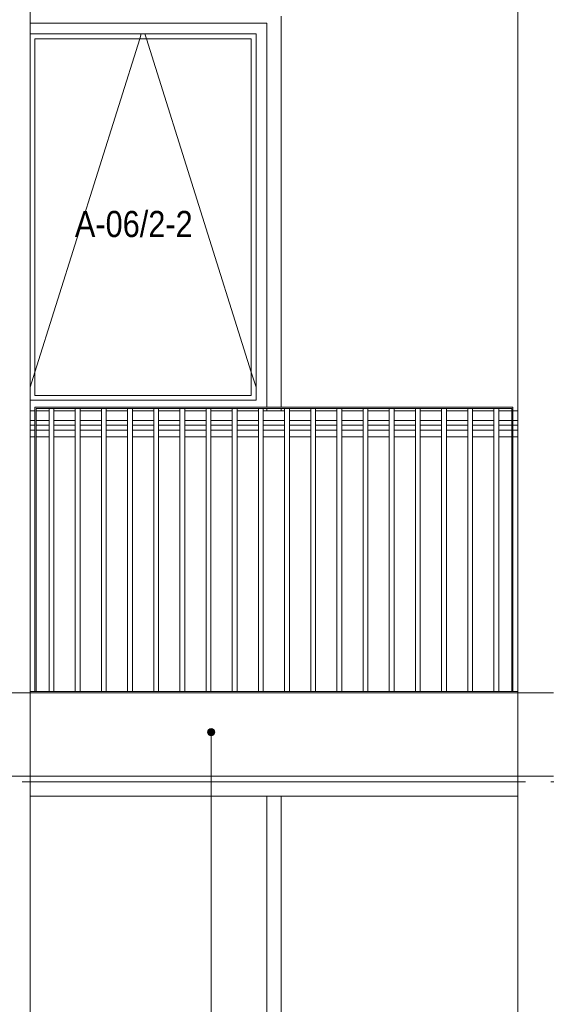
# Model space of a CAD drawing. Header units: millimetres. Extents: x -65 to 293624, y -1905 to 31061.
# Tile 111 of 256: x 59497 to 61711, y 15031 to 19171. Entities that reach past the tile are written whole.
import ezdxf

# ---------------------------------------------------------------- set-up
doc = ezdxf.new("R2010")
doc.units = ezdxf.units.MM
doc.header["$MEASUREMENT"] = 0
doc.linetypes.add('Hidden Line', pattern=[317.5, 211.666667, -105.833333])
for name, color, linetype in [('00 2D joon.AR', 7, 'Continuous'), ('00 Silt sein.AR', 7, 'Continuous'), ('00 Tekst.AR', 7, 'Continuous'), ('1232 Välisseinad.AR', 7, 'Continuous'), ('1244 Fassaadivarustus.AR', 7, 'Continuous'), ('1245 Klaasfassaadid.AR', 7, 'Continuous'), ('1251 Rõdupiirded.AR', 7, 'Continuous'), ('1253 Terrassipostid.AR', 7, 'Continuous'), ('1253 Välisterrassid.AR', 7, 'Continuous')]:
    doc.layers.add(name, color=color, linetype=linetype)
doc.styles.add('GENERATED_STYLE_4', font='txt', dxfattribs={"width": 0.84})

# ---------------------------------------------------------------- blocks, each defined once
blk = doc.blocks.new('Section Element_18_2', base_point=(-38239, 12361.4))
at = {"layer": '1253 Terrassipostid.AR', "color": 7, "linetype": 'Continuous', "lineweight": 13}
for p, q in [((59540.6, 16346.4), (59540.6, 21565.9)), ((59540.6, 15990.4), (59540.6, 16341.4)), ((59540.6, 12351.4), (59540.6, 15990.4))]:
    blk.add_line(p, q, dxfattribs=at)
blk = doc.blocks.new('Section Element_19_2', base_point=(-38239, 12361.4))
at = {"layer": '1253 Terrassipostid.AR', "color": 7, "linetype": 'Continuous', "lineweight": 13}
for p, q in [((61590.6, 21715.8), (61590.6, 16346.4)), ((61590.6, 16341.4), (61590.6, 15990.4)), ((61590.6, 15990.4), (61590.6, 12351.4))]:
    blk.add_line(p, q, dxfattribs=at)
blk = doc.blocks.new('Section Element_49_2', base_point=(-38239, 12361.4))
at = {"layer": '1232 Välisseinad.AR', "color": 7, "linetype": 'Continuous', "lineweight": 13}
blk.add_line((61590.6, 15966.4), (59540.6, 15966.4), dxfattribs=at)
blk = doc.blocks.new('Section Element_59_2', base_point=(-38239, 12361.4))
at = {"layer": '1253 Välisterrassid.AR', "color": 7, "linetype": 'Continuous', "lineweight": 13}
for p, q in [((59390.6, 16341.4), (59540.6, 16341.4)), ((61590.6, 16341.4), (61740.6, 16341.4)), ((59390.6, 15990.4), (59540.6, 15990.4)), ((59540.6, 15990.4), (61590.6, 15990.4)), ((61590.6, 15990.4), (61740.6, 15990.4))]:
    blk.add_line(p, q, dxfattribs=at)
blk = doc.blocks.new('Section Element_75_2', base_point=(-38239, 12361.4))
at = {"layer": '1244 Fassaadivarustus.AR', "color": 7, "linetype": 'Continuous', "lineweight": 13}
for p, q in [((59560.6, 17485.4), (59540.6, 17485.4)), ((59620.6, 17485.4), (59565.6, 17485.4)), ((59730.6, 17485.4), (59640.6, 17485.4)), ((59840.6, 17485.4), (59750.6, 17485.4)), ((59950.6, 17485.4), (59860.6, 17485.4)), ((60060.6, 17485.4), (59970.6, 17485.4)), ((60170.6, 17485.4), (60080.6, 17485.4)), ((60280.6, 17485.4), (60190.6, 17485.4)), ((60390.6, 17485.4), (60300.6, 17485.4)), ((60500.6, 17485.4), (60410.6, 17485.4)), ((60610.6, 17485.4), (60520.6, 17485.4)), ((60720.6, 17485.4), (60630.6, 17485.4)), ((60830.6, 17485.4), (60740.6, 17485.4)), ((60940.6, 17485.4), (60850.6, 17485.4)), ((61050.6, 17485.4), (60960.6, 17485.4)), ((61160.6, 17485.4), (61070.6, 17485.4)), ((61270.6, 17485.4), (61180.6, 17485.4)), ((61380.6, 17485.4), (61290.6, 17485.4)), ((61490.6, 17485.4), (61400.6, 17485.4)), ((61565.6, 17485.4), (61510.6, 17485.4)), ((61590.6, 17485.4), (61570.6, 17485.4)), ((59560.6, 17466.4), (59540.6, 17466.4)), ((59560.6, 17445.2), (59540.6, 17445.2)), ((59620.6, 17466.4), (59565.6, 17466.4)), ((59620.6, 17445.2), (59565.6, 17445.2)), ((59730.6, 17466.4), (59640.6, 17466.4)), ((59730.6, 17445.2), (59640.6, 17445.2)), ((59840.6, 17466.4), (59750.6, 17466.4)), ((59840.6, 17445.2), (59750.6, 17445.2)), ((59950.6, 17466.4), (59860.6, 17466.4)), ((59950.6, 17445.2), (59860.6, 17445.2)), ((60060.6, 17466.4), (59970.6, 17466.4)), ((60060.6, 17445.2), (59970.6, 17445.2)), ((60170.6, 17466.4), (60080.6, 17466.4)), ((60170.6, 17445.2), (60080.6, 17445.2)), ((60280.6, 17466.4), (60190.6, 17466.4)), ((60280.6, 17445.2), (60190.6, 17445.2)), ((60390.6, 17466.4), (60300.6, 17466.4)), ((60390.6, 17445.2), (60300.6, 17445.2)), ((60500.6, 17466.4), (60410.6, 17466.4)), ((60500.6, 17445.2), (60410.6, 17445.2)), ((60610.6, 17466.4), (60520.6, 17466.4)), ((60610.6, 17445.2), (60520.6, 17445.2)), ((60720.6, 17466.4), (60630.6, 17466.4)), ((60720.6, 17445.2), (60630.6, 17445.2)), ((60830.6, 17466.4), (60740.6, 17466.4)), ((60830.6, 17445.2), (60740.6, 17445.2)), ((60940.6, 17466.4), (60850.6, 17466.4)), ((60940.6, 17445.2), (60850.6, 17445.2)), ((61050.6, 17466.4), (60960.6, 17466.4)), ((61050.6, 17445.2), (60960.6, 17445.2)), ((61160.6, 17466.4), (61070.6, 17466.4)), ((61160.6, 17445.2), (61070.6, 17445.2)), ((61270.6, 17466.4), (61180.6, 17466.4)), ((61270.6, 17445.2), (61180.6, 17445.2)), ((61380.6, 17466.4), (61290.6, 17466.4)), ((61380.6, 17445.2), (61290.6, 17445.2)), ((61490.6, 17466.4), (61400.6, 17466.4)), ((61490.6, 17445.2), (61400.6, 17445.2)), ((61565.6, 17466.4), (61510.6, 17466.4)), ((61565.6, 17445.2), (61510.6, 17445.2)), ((61590.6, 17466.4), (61570.6, 17466.4)), ((61590.6, 17445.2), (61570.6, 17445.2)), ((59560.6, 17417.3), (59540.6, 17417.3)), ((59620.6, 17417.3), (59565.6, 17417.3)), ((59730.6, 17417.3), (59640.6, 17417.3)), ((59840.6, 17417.3), (59750.6, 17417.3)), ((59950.6, 17417.3), (59860.6, 17417.3)), ((60060.6, 17417.3), (59970.6, 17417.3)), ((60170.6, 17417.3), (60080.6, 17417.3)), ((60280.6, 17417.3), (60190.6, 17417.3)), ((60390.6, 17417.3), (60300.6, 17417.3)), ((60500.6, 17417.3), (60410.6, 17417.3)), ((60610.6, 17417.3), (60520.6, 17417.3)), ((60720.6, 17417.3), (60630.6, 17417.3)), ((60830.6, 17417.3), (60740.6, 17417.3)), ((60940.6, 17417.3), (60850.6, 17417.3)), ((61050.6, 17417.3), (60960.6, 17417.3)), ((61160.6, 17417.3), (61070.6, 17417.3)), ((61270.6, 17417.3), (61180.6, 17417.3)), ((61380.6, 17417.3), (61290.6, 17417.3)), ((61490.6, 17417.3), (61400.6, 17417.3)), ((61565.6, 17417.3), (61510.6, 17417.3)), ((61590.6, 17417.3), (61570.6, 17417.3))]:
    blk.add_line(p, q, dxfattribs=at)
blk = doc.blocks.new('Section Element_85_2', base_point=(-38239, 12361.4))
at = {"layer": '1245 Klaasfassaadid.AR', "color": 7, "linetype": 'Continuous', "lineweight": 13}
for p, q in [((60595.6, 17541.4), (60595.6, 19186.4)), ((60535.6, 19156.4), (60535.6, 19156.4)), ((60595.6, 17526.4), (60535.6, 17526.4)), ((60595.6, 17526.4), (60595.6, 17536.4))]:
    blk.add_line(p, q, dxfattribs=at)
blk = doc.blocks.new('Section Element_86_2', base_point=(-38239, 12361.4))
at = {"layer": '1245 Klaasfassaadid.AR', "color": 7, "linetype": 'Continuous', "lineweight": 13}
for p, q in [((59540.6, 19156.4), (60535.6, 19156.4)), ((60535.6, 19156.4), (60535.6, 19152.8)), ((60535.6, 19152.8), (60535.6, 17541.4)), ((60490.6, 19111.4), (59540.6, 19111.4)), ((60470.6, 19091.4), (59560.6, 19091.4)), ((59560.6, 19091.4), (59560.6, 17591.4)), ((60470.6, 17591.4), (60470.6, 19091.4)), ((60490.6, 17571.4), (60490.6, 19111.4)), ((59540.6, 17571.4), (60490.6, 17571.4)), ((59560.6, 17591.4), (60470.6, 17591.4)), ((59560.6, 17526.4), (59540.6, 17526.4)), ((59620.6, 17526.4), (59565.6, 17526.4)), ((59730.6, 17526.4), (59640.6, 17526.4)), ((59840.6, 17526.4), (59750.6, 17526.4)), ((59950.6, 17526.4), (59860.6, 17526.4)), ((60060.6, 17526.4), (59970.6, 17526.4)), ((60170.6, 17526.4), (60080.6, 17526.4)), ((60280.6, 17526.4), (60190.6, 17526.4)), ((60390.6, 17526.4), (60300.6, 17526.4)), ((60500.6, 17526.4), (60410.6, 17526.4)), ((60535.6, 17526.4), (60520.6, 17526.4)), ((60535.6, 17536.4), (60535.6, 17526.4))]:
    blk.add_line(p, q, dxfattribs=at)
at = {"layer": '1245 Klaasfassaadid.AR', "color": 253, "linetype": 'Continuous', "lineweight": 13, "true_color": 0xa5a6a4}
for p, q in [((59560.6, 17689.5), (60001.4, 19091.4)), ((60001.4, 19091.4), (60007.7, 19111.4)), ((60029.7, 19091.4), (60023.5, 19111.4)), ((60470.6, 17689.5), (60029.7, 19091.4)), ((59540.6, 17625.9), (59560.6, 17689.5)), ((60490.6, 17625.9), (60470.6, 17689.5))]:
    blk.add_line(p, q, dxfattribs=at)
blk = doc.blocks.new('Section Element_97_2', base_point=(-38239, 12361.4))
at = {"layer": '1245 Klaasfassaadid.AR', "color": 7, "linetype": 'Continuous', "lineweight": 13}
for p, q in [((60610.6, 17526.4), (60595.6, 17526.4)), ((60720.6, 17526.4), (60630.6, 17526.4)), ((60830.6, 17526.4), (60740.6, 17526.4)), ((60940.6, 17526.4), (60850.6, 17526.4)), ((61050.6, 17526.4), (60960.6, 17526.4)), ((61160.6, 17526.4), (61070.6, 17526.4)), ((61270.6, 17526.4), (61180.6, 17526.4)), ((61380.6, 17526.4), (61290.6, 17526.4)), ((61490.6, 17526.4), (61400.6, 17526.4)), ((61565.6, 17526.4), (61510.6, 17526.4)), ((61590.6, 17526.4), (61570.6, 17526.4))]:
    blk.add_line(p, q, dxfattribs=at)
blk = doc.blocks.new('Section Element_208_2', base_point=(-38239, 12361.4))
at = {"layer": '1245 Klaasfassaadid.AR', "color": 7, "linetype": 'Continuous', "lineweight": 13}
blk.add_line((60595.6, 15906.4), (61590.6, 15906.4), dxfattribs=at)
blk = doc.blocks.new('Section Element_209_2', base_point=(-38239, 12361.4))
at = {"layer": '1245 Klaasfassaadid.AR', "color": 7, "linetype": 'Continuous', "lineweight": 13}
for p, q in [((60535.6, 12421.4), (60535.6, 15906.4)), ((60535.6, 15906.4), (60595.6, 15906.4)), ((60595.6, 12421.4), (60595.6, 15906.4)), ((60595.6, 12421.4), (60535.6, 12421.4))]:
    blk.add_line(p, q, dxfattribs=at)
blk = doc.blocks.new('Section Element_210_2', base_point=(-38239, 12361.4))
at = {"layer": '1245 Klaasfassaadid.AR', "color": 7, "linetype": 'Continuous', "lineweight": 13}
blk.add_line((59540.6, 15906.4), (60535.6, 15906.4), dxfattribs=at)
blk = doc.blocks.new('Section Element_431_2', base_point=(-38239, 12361.4))
at = {"layer": '1251 Rõdupiirded.AR', "color": 7, "linetype": 'Continuous', "lineweight": 13}
for p, q in [((60070.6, 17541.4), (60180.6, 17541.4)), ((60070.6, 17536.4), (60180.6, 17536.4))]:
    blk.add_line(p, q, dxfattribs=at)
blk = doc.blocks.new('Section Element_432_2', base_point=(-38239, 12361.4))
at = {"layer": '1251 Rõdupiirded.AR', "color": 7, "linetype": 'Continuous', "lineweight": 13}
for p, q in [((59960.6, 17541.4), (60070.6, 17541.4)), ((59960.6, 17536.4), (60070.6, 17536.4))]:
    blk.add_line(p, q, dxfattribs=at)
blk = doc.blocks.new('Section Element_433_2', base_point=(-38239, 12361.4))
at = {"layer": '1251 Rõdupiirded.AR', "color": 7, "linetype": 'Continuous', "lineweight": 13}
for p, q in [((59850.6, 17541.4), (59960.6, 17541.4)), ((59850.6, 17536.4), (59960.6, 17536.4))]:
    blk.add_line(p, q, dxfattribs=at)
blk = doc.blocks.new('Section Element_434_2', base_point=(-38239, 12361.4))
at = {"layer": '1251 Rõdupiirded.AR', "color": 7, "linetype": 'Continuous', "lineweight": 13}
for p, q in [((59740.6, 17541.4), (59850.6, 17541.4)), ((59740.6, 17536.4), (59850.6, 17536.4))]:
    blk.add_line(p, q, dxfattribs=at)
blk = doc.blocks.new('Section Element_435_2', base_point=(-38239, 12361.4))
at = {"layer": '1251 Rõdupiirded.AR', "color": 7, "linetype": 'Continuous', "lineweight": 13}
for p, q in [((59630.6, 17541.4), (59740.6, 17541.4)), ((59630.6, 17536.4), (59740.6, 17536.4))]:
    blk.add_line(p, q, dxfattribs=at)
blk = doc.blocks.new('Section Element_436_2', base_point=(-38239, 12361.4))
at = {"layer": '1251 Rõdupiirded.AR', "color": 7, "linetype": 'Continuous', "lineweight": 13}
for p, q in [((60510.6, 17541.4), (60620.6, 17541.4)), ((60510.6, 17536.4), (60620.6, 17536.4))]:
    blk.add_line(p, q, dxfattribs=at)
blk = doc.blocks.new('Section Element_437_2', base_point=(-38239, 12361.4))
at = {"layer": '1251 Rõdupiirded.AR', "color": 7, "linetype": 'Continuous', "lineweight": 13}
for p, q in [((61060.6, 17541.4), (61170.6, 17541.4)), ((61060.6, 17536.4), (61170.6, 17536.4))]:
    blk.add_line(p, q, dxfattribs=at)
blk = doc.blocks.new('Section Element_438_2', base_point=(-38239, 12361.4))
at = {"layer": '1251 Rõdupiirded.AR', "color": 7, "linetype": 'Continuous', "lineweight": 13}
for p, q in [((60950.6, 17541.4), (61060.6, 17541.4)), ((60950.6, 17536.4), (61060.6, 17536.4))]:
    blk.add_line(p, q, dxfattribs=at)
blk = doc.blocks.new('Section Element_439_2', base_point=(-38239, 12361.4))
at = {"layer": '1251 Rõdupiirded.AR', "color": 7, "linetype": 'Continuous', "lineweight": 13}
for p, q in [((60290.6, 17541.4), (60400.6, 17541.4)), ((60290.6, 17536.4), (60400.6, 17536.4))]:
    blk.add_line(p, q, dxfattribs=at)
blk = doc.blocks.new('Section Element_440_2', base_point=(-38239, 12361.4))
at = {"layer": '1251 Rõdupiirded.AR', "color": 7, "linetype": 'Continuous', "lineweight": 13}
for p, q in [((60730.6, 17541.4), (60840.6, 17541.4)), ((60730.6, 17536.4), (60840.6, 17536.4))]:
    blk.add_line(p, q, dxfattribs=at)
blk = doc.blocks.new('Section Element_441_2', base_point=(-38239, 12361.4))
at = {"layer": '1251 Rõdupiirded.AR', "color": 7, "linetype": 'Continuous', "lineweight": 13}
for p, q in [((61170.6, 17541.4), (61280.6, 17541.4)), ((61170.6, 17536.4), (61280.6, 17536.4))]:
    blk.add_line(p, q, dxfattribs=at)
blk = doc.blocks.new('Section Element_442_2', base_point=(-38239, 12361.4))
at = {"layer": '1251 Rõdupiirded.AR', "color": 7, "linetype": 'Continuous', "lineweight": 13}
for p, q in [((60400.6, 17541.4), (60510.6, 17541.4)), ((60400.6, 17536.4), (60510.6, 17536.4))]:
    blk.add_line(p, q, dxfattribs=at)
blk = doc.blocks.new('Section Element_443_2', base_point=(-38239, 12361.4))
at = {"layer": '1251 Rõdupiirded.AR', "color": 7, "linetype": 'Continuous', "lineweight": 13}
for p, q in [((61280.6, 17541.4), (61390.6, 17541.4)), ((61280.6, 17536.4), (61390.6, 17536.4))]:
    blk.add_line(p, q, dxfattribs=at)
blk = doc.blocks.new('Section Element_444_2', base_point=(-38239, 12361.4))
at = {"layer": '1251 Rõdupiirded.AR', "color": 7, "linetype": 'Continuous', "lineweight": 13}
for p, q in [((61390.6, 17541.4), (61500.6, 17541.4)), ((61390.6, 17536.4), (61500.6, 17536.4))]:
    blk.add_line(p, q, dxfattribs=at)
blk = doc.blocks.new('Section Element_445_2', base_point=(-38239, 12361.4))
at = {"layer": '1251 Rõdupiirded.AR', "color": 7, "linetype": 'Continuous', "lineweight": 13}
for p, q in [((60180.6, 17541.4), (60290.6, 17541.4)), ((60180.6, 17536.4), (60290.6, 17536.4))]:
    blk.add_line(p, q, dxfattribs=at)
blk = doc.blocks.new('Section Element_446_2', base_point=(-38239, 12361.4))
at = {"layer": '1251 Rõdupiirded.AR', "color": 7, "linetype": 'Continuous', "lineweight": 13}
for p, q in [((60840.6, 17541.4), (60950.6, 17541.4)), ((60840.6, 17536.4), (60950.6, 17536.4))]:
    blk.add_line(p, q, dxfattribs=at)
blk = doc.blocks.new('Section Element_447_2', base_point=(-38239, 12361.4))
at = {"layer": '1251 Rõdupiirded.AR', "color": 7, "linetype": 'Continuous', "lineweight": 13}
for p, q in [((60620.6, 17541.4), (60730.6, 17541.4)), ((60620.6, 17536.4), (60730.6, 17536.4))]:
    blk.add_line(p, q, dxfattribs=at)
blk = doc.blocks.new('Section Element_448_2', base_point=(-38239, 12361.4))
at = {"layer": '1251 Rõdupiirded.AR', "color": 7, "linetype": 'Continuous', "lineweight": 13}
for p, q in [((61490.6, 16346.4), (61490.6, 17536.4)), ((61510.6, 16346.4), (61510.6, 17536.4))]:
    blk.add_line(p, q, dxfattribs=at)
blk = doc.blocks.new('Section Element_449_2', base_point=(-38239, 12361.4))
at = {"layer": '1251 Rõdupiirded.AR', "color": 7, "linetype": 'Continuous', "lineweight": 13}
for p, q in [((61380.6, 16346.4), (61380.6, 17536.4)), ((61400.6, 16346.4), (61400.6, 17536.4))]:
    blk.add_line(p, q, dxfattribs=at)
blk = doc.blocks.new('Section Element_450_2', base_point=(-38239, 12361.4))
at = {"layer": '1251 Rõdupiirded.AR', "color": 7, "linetype": 'Continuous', "lineweight": 13}
for p, q in [((61270.6, 16346.4), (61270.6, 17536.4)), ((61290.6, 16346.4), (61290.6, 17536.4))]:
    blk.add_line(p, q, dxfattribs=at)
blk = doc.blocks.new('Section Element_451_2', base_point=(-38239, 12361.4))
at = {"layer": '1251 Rõdupiirded.AR', "color": 7, "linetype": 'Continuous', "lineweight": 13}
for p, q in [((61160.6, 16346.4), (61160.6, 17536.4)), ((61180.6, 16346.4), (61180.6, 17536.4))]:
    blk.add_line(p, q, dxfattribs=at)
blk = doc.blocks.new('Section Element_452_2', base_point=(-38239, 12361.4))
at = {"layer": '1251 Rõdupiirded.AR', "color": 7, "linetype": 'Continuous', "lineweight": 13}
for p, q in [((61050.6, 16346.4), (61050.6, 17536.4)), ((61070.6, 16346.4), (61070.6, 17536.4))]:
    blk.add_line(p, q, dxfattribs=at)
blk = doc.blocks.new('Section Element_453_2', base_point=(-38239, 12361.4))
at = {"layer": '1251 Rõdupiirded.AR', "color": 7, "linetype": 'Continuous', "lineweight": 13}
for p, q in [((60940.6, 16346.4), (60940.6, 17536.4)), ((60960.6, 16346.4), (60960.6, 17536.4))]:
    blk.add_line(p, q, dxfattribs=at)
blk = doc.blocks.new('Section Element_454_2', base_point=(-38239, 12361.4))
at = {"layer": '1251 Rõdupiirded.AR', "color": 7, "linetype": 'Continuous', "lineweight": 13}
for p, q in [((60830.6, 16346.4), (60830.6, 17536.4)), ((60850.6, 16346.4), (60850.6, 17536.4))]:
    blk.add_line(p, q, dxfattribs=at)
blk = doc.blocks.new('Section Element_455_2', base_point=(-38239, 12361.4))
at = {"layer": '1251 Rõdupiirded.AR', "color": 7, "linetype": 'Continuous', "lineweight": 13}
for p, q in [((60720.6, 16346.4), (60720.6, 17536.4)), ((60740.6, 16346.4), (60740.6, 17536.4))]:
    blk.add_line(p, q, dxfattribs=at)
blk = doc.blocks.new('Section Element_456_2', base_point=(-38239, 12361.4))
at = {"layer": '1251 Rõdupiirded.AR', "color": 7, "linetype": 'Continuous', "lineweight": 13}
for p, q in [((60610.6, 16346.4), (60610.6, 17536.4)), ((60630.6, 16346.4), (60630.6, 17536.4))]:
    blk.add_line(p, q, dxfattribs=at)
blk = doc.blocks.new('Section Element_457_2', base_point=(-38239, 12361.4))
at = {"layer": '1251 Rõdupiirded.AR', "color": 7, "linetype": 'Continuous', "lineweight": 13}
for p, q in [((60500.6, 16346.4), (60500.6, 17536.4)), ((60520.6, 16346.4), (60520.6, 17536.4))]:
    blk.add_line(p, q, dxfattribs=at)
blk = doc.blocks.new('Section Element_458_2', base_point=(-38239, 12361.4))
at = {"layer": '1251 Rõdupiirded.AR', "color": 7, "linetype": 'Continuous', "lineweight": 13}
for p, q in [((60390.6, 16346.4), (60390.6, 17536.4)), ((60410.6, 16346.4), (60410.6, 17536.4))]:
    blk.add_line(p, q, dxfattribs=at)
blk = doc.blocks.new('Section Element_459_2', base_point=(-38239, 12361.4))
at = {"layer": '1251 Rõdupiirded.AR', "color": 7, "linetype": 'Continuous', "lineweight": 13}
for p, q in [((60280.6, 16346.4), (60280.6, 17536.4)), ((60300.6, 16346.4), (60300.6, 17536.4))]:
    blk.add_line(p, q, dxfattribs=at)
blk = doc.blocks.new('Section Element_460_2', base_point=(-38239, 12361.4))
at = {"layer": '1251 Rõdupiirded.AR', "color": 7, "linetype": 'Continuous', "lineweight": 13}
for p, q in [((60170.6, 16346.4), (60170.6, 17536.4)), ((60190.6, 16346.4), (60190.6, 17536.4))]:
    blk.add_line(p, q, dxfattribs=at)
blk = doc.blocks.new('Section Element_461_2', base_point=(-38239, 12361.4))
at = {"layer": '1251 Rõdupiirded.AR', "color": 7, "linetype": 'Continuous', "lineweight": 13}
for p, q in [((60060.6, 16346.4), (60060.6, 17536.4)), ((60080.6, 16346.4), (60080.6, 17536.4))]:
    blk.add_line(p, q, dxfattribs=at)
blk = doc.blocks.new('Section Element_462_2', base_point=(-38239, 12361.4))
at = {"layer": '1251 Rõdupiirded.AR', "color": 7, "linetype": 'Continuous', "lineweight": 13}
for p, q in [((59950.6, 16346.4), (59950.6, 17536.4)), ((59970.6, 16346.4), (59970.6, 17536.4))]:
    blk.add_line(p, q, dxfattribs=at)
blk = doc.blocks.new('Section Element_463_2', base_point=(-38239, 12361.4))
at = {"layer": '1251 Rõdupiirded.AR', "color": 7, "linetype": 'Continuous', "lineweight": 13}
for p, q in [((59840.6, 16346.4), (59840.6, 17536.4)), ((59860.6, 16346.4), (59860.6, 17536.4))]:
    blk.add_line(p, q, dxfattribs=at)
blk = doc.blocks.new('Section Element_464_2', base_point=(-38239, 12361.4))
at = {"layer": '1251 Rõdupiirded.AR', "color": 7, "linetype": 'Continuous', "lineweight": 13}
for p, q in [((59730.6, 16346.4), (59730.6, 17536.4)), ((59750.6, 16346.4), (59750.6, 17536.4))]:
    blk.add_line(p, q, dxfattribs=at)
blk = doc.blocks.new('Section Element_465_2', base_point=(-38239, 12361.4))
at = {"layer": '1251 Rõdupiirded.AR', "color": 7, "linetype": 'Continuous', "lineweight": 13}
for p, q in [((59620.6, 16346.4), (59620.6, 17536.4)), ((59630.6, 17536.4), (59630.6, 17536.4)), ((59640.6, 16346.4), (59640.6, 17536.4))]:
    blk.add_line(p, q, dxfattribs=at)
blk = doc.blocks.new('Section Element_466_2', base_point=(-38239, 12361.4))
at = {"layer": '1251 Rõdupiirded.AR', "color": 7, "linetype": 'Continuous', "lineweight": 13}
for p, q in [((59560.6, 17541.4), (59630.6, 17541.4)), ((59565.6, 17536.4), (59630.6, 17536.4))]:
    blk.add_line(p, q, dxfattribs=at)
blk = doc.blocks.new('Section Element_467_2', base_point=(-38239, 12361.4))
at = {"layer": '1251 Rõdupiirded.AR', "color": 7, "linetype": 'Continuous', "lineweight": 13}
for p, q in [((59560.6, 16346.4), (59560.6, 17541.4)), ((59565.6, 16346.4), (59565.6, 17536.4))]:
    blk.add_line(p, q, dxfattribs=at)
blk = doc.blocks.new('Section Element_468_2', base_point=(-38239, 12361.4))
at = {"layer": '1251 Rõdupiirded.AR', "color": 7, "linetype": 'Continuous', "lineweight": 13}
for p, q in [((61565.6, 17536.4), (61565.6, 16346.4)), ((61570.6, 17541.4), (61570.6, 16346.4))]:
    blk.add_line(p, q, dxfattribs=at)
blk = doc.blocks.new('Section Element_469_2', base_point=(-38239, 12361.4))
at = {"layer": '1251 Rõdupiirded.AR', "color": 7, "linetype": 'Continuous', "lineweight": 13}
for p, q in [((61500.6, 17541.4), (61570.6, 17541.4)), ((61500.6, 17536.4), (61565.6, 17536.4))]:
    blk.add_line(p, q, dxfattribs=at)
blk = doc.blocks.new('Section Element_687_2', base_point=(-38239, 12361.4))
at = {"layer": '1251 Rõdupiirded.AR', "color": 7, "linetype": 'Continuous', "lineweight": 13}
for p, q in [((59540.6, 16346.4), (61590.6, 16346.4)), ((59540.6, 16346.4), (59540.6, 16341.4)), ((59540.6, 16341.4), (61590.6, 16341.4)), ((61590.6, 16346.4), (61590.6, 16341.4))]:
    blk.add_line(p, q, dxfattribs=at)
blk = doc.blocks.new('Label_14_2', base_point=(60301.7, 16175.1))
at = {"layer": '00 Silt sein.AR', "linetype": 'Continuous', "lineweight": 0, "true_color": 0x000000}
blk.add_hatch(color=178, dxfattribs=at).paths.add_polyline_path([(60286.7, 16175.1), (60287.8, 16169.4), (60291.1, 16164.5), (60296, 16161.3), (60301.7, 16160.1), (60307.4, 16161.3), (60312.3, 16164.5), (60315.6, 16169.4), (60316.7, 16175.1), (60315.6, 16180.9), (60312.3, 16185.7), (60307.4, 16189), (60301.7, 16190.1), (60296, 16189), (60291.1, 16185.7), (60287.8, 16180.9)])
at = {"layer": '00 Silt sein.AR', "color": 7, "linetype": 'Continuous', "lineweight": 13}
blk.add_line((60301.7, 16160.1), (60301.7, 11111.4), dxfattribs=at)
blk.add_circle((60301.7, 16175.1), 15, dxfattribs=at)

msp = doc.modelspace()

# ---------------------------------------------------------------- linework, layer by layer
at = {"layer": '00 2D joon.AR', "color": 41, "linetype": 'Hidden Line', "lineweight": 13, "true_color": 0xffeda8, "flags": 128}
msp.add_lwpolyline([(56673.3, 15990.5), (56673.3, 15966.4), (65985.6, 15966.4), (65985.6, 15990.5)], close=True, dxfattribs=at)

# ---------------------------------------------------------------- block references
at = {"layer": '00 Silt sein.AR', "color": 7, "linetype": 'Continuous', "lineweight": 13}
msp.add_blockref('Label_14_2', (60301.7, 16175.1), dxfattribs=at)
at = {"layer": '1232 Välisseinad.AR', "lineweight": 0}
msp.add_blockref('Section Element_49_2', (-38239, 12361.4), dxfattribs=at)
at = {"layer": '1244 Fassaadivarustus.AR', "lineweight": 0}
msp.add_blockref('Section Element_75_2', (-38239, 12361.4), dxfattribs=at)
at = {"layer": '1245 Klaasfassaadid.AR', "lineweight": 0}
for name in ['Section Element_85_2', 'Section Element_86_2', 'Section Element_97_2', 'Section Element_210_2', 'Section Element_209_2', 'Section Element_208_2']:
    msp.add_blockref(name, (-38239, 12361.4), dxfattribs=at)
at = {"layer": '1251 Rõdupiirded.AR', "lineweight": 0}
for name in ['Section Element_466_2', 'Section Element_467_2', 'Section Element_465_2', 'Section Element_435_2', 'Section Element_464_2', 'Section Element_434_2', 'Section Element_463_2', 'Section Element_433_2', 'Section Element_462_2', 'Section Element_432_2', 'Section Element_461_2', 'Section Element_431_2', 'Section Element_460_2', 'Section Element_445_2', 'Section Element_459_2', 'Section Element_439_2', 'Section Element_458_2', 'Section Element_442_2', 'Section Element_457_2', 'Section Element_436_2', 'Section Element_456_2', 'Section Element_447_2', 'Section Element_455_2', 'Section Element_440_2', 'Section Element_454_2', 'Section Element_446_2', 'Section Element_453_2', 'Section Element_438_2', 'Section Element_452_2', 'Section Element_437_2', 'Section Element_451_2', 'Section Element_441_2', 'Section Element_450_2', 'Section Element_443_2', 'Section Element_449_2', 'Section Element_444_2', 'Section Element_448_2', 'Section Element_469_2', 'Section Element_468_2', 'Section Element_687_2']:
    msp.add_blockref(name, (-38239, 12361.4), dxfattribs=at)
at = {"layer": '1253 Terrassipostid.AR', "lineweight": 0}
for name in ['Section Element_19_2', 'Section Element_18_2']:
    msp.add_blockref(name, (-38239, 12361.4), dxfattribs=at)
at = {"layer": '1253 Välisterrassid.AR', "lineweight": 0}
msp.add_blockref('Section Element_59_2', (-38239, 12361.4), dxfattribs=at)

# ---------------------------------------------------------------- texts
at = {"layer": '00 Tekst.AR', "color": 5, "linetype": 'Continuous', "lineweight": 13, "insert": (59729, 18367.3), "char_height": 110, "attachment_point": 1, "style": 'GENERATED_STYLE_4'}
msp.add_mtext('\\A1;{\\pql;\\fArial|b0|i0|c0|p34;A-06/2-2}', dxfattribs=at)

doc.saveas('drawing.dxf')
